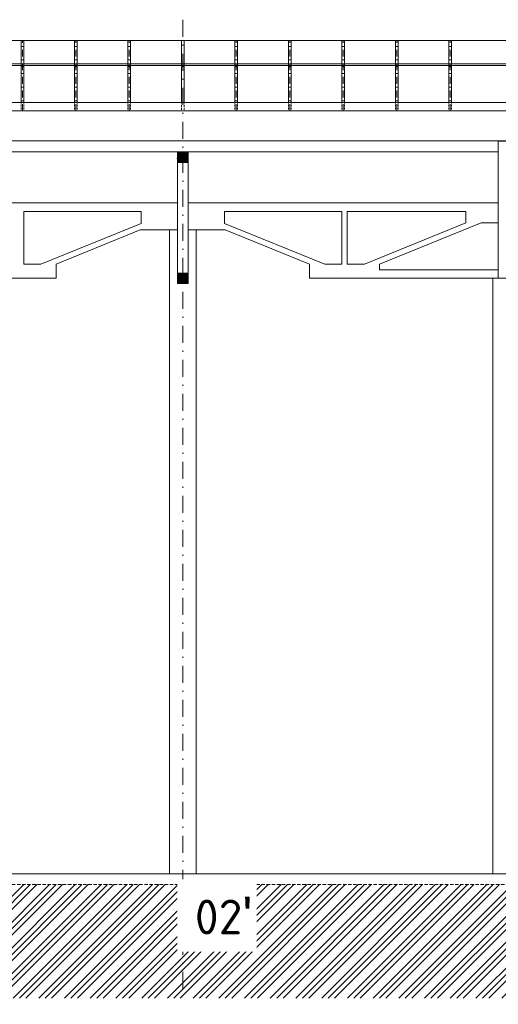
# Model space of a CAD drawing. Header units: millimetres. Extents: x -746391 to 410178, y -169697 to 100555.
# Tile 5 of 179: x -144648 to -135698, y -60278 to -41888. Entities that reach past the tile are written whole.
import ezdxf

# ---------------------------------------------------------------- set-up
doc = ezdxf.new("R2010")
doc.units = ezdxf.units.MM
for name, pattern in [('CENTERX2', [101.6, 63.5, -12.7, 12.7, -12.7]), ('DASHDOT', [25.4, 12.7, -6.35, 0, -6.35]), ('HIDDEN', [9.525, 6.35, -3.175]), ('ČÁRKOVANÁ', [19.05, 12.7, -6.35])]:
    doc.linetypes.add(name, pattern=pattern)
for name, color, linetype, lineweight in [('A99_N_kce-pohl', 9, 'Continuous', 9), ('A99_N_kce-rez-sil', 9, 'Continuous', 18), ('A99_N_sraf', 9, 'Continuous', 0), ('A99_N_txt-popis-200', 9, 'Continuous', 5), ('A99_S_kce-pohl', 9, 'Continuous', 5), ('A99_S_kce-rez-sil', 9, 'Continuous', 15), ('A99_S_osy', 9, 'CENTERX2', 5), ('A99_S_sraf', 9, 'Continuous', 9)]:
    doc.layers.add(name, color=color, linetype=linetype, lineweight=lineweight)
doc.styles.add('ad_popis 100', font='isocpeur.ttf', dxfattribs={"height": 200})

msp = doc.modelspace()

# ---------------------------------------------------------------- hatches: boundary and pattern name
at = {"layer": 'A99_N_sraf', "lineweight": 0, "ltscale": 2, "transparency": 33554687}
h = msp.add_hatch(dxfattribs=at)
h.set_pattern_fill('ZELEZOBETON', color=256, scale=8)
h.set_pattern_definition([(45, (-147358.304, -13452.5), (-28.28427, 28.28427), []), (45, (-147346.99, -13452.5), (-28.28427, 28.28427), []), (45, (-147324.363, -13452.5), (-16.970563, 39.59798), [16, -8, 0, -8])])
h.paths.add_polyline_path([(-141498.3, -44557.5), (-141498.3, -44357.5), (-141698.3, -44357.5), (-141698.3, -44557.5)])
h = msp.add_hatch(dxfattribs=at)
h.set_pattern_fill('ZELEZOBETON', color=256, scale=8)
h.set_pattern_definition([(45, (-147358.304, -15652.5), (-28.28427, 28.28427), []), (45, (-147346.99, -15652.5), (-28.28427, 28.28427), []), (45, (-147324.363, -15652.5), (-16.970563, 39.59798), [16, -8, 0, -8])])
h.paths.add_polyline_path([(-141498.3, -46817.5), (-141498.3, -46619.8), (-141698.3, -46619.8), (-141698.3, -46817.5)])
at = {"layer": 'A99_S_sraf', "linetype": 'Continuous', "lineweight": 0}
h = msp.add_hatch(dxfattribs=at)
h.set_pattern_fill('ZEM_PUVODNI', color=256, scale=85, angle=180)
h.set_pattern_definition([(225, (-159598.3, -13202.5), (240.4163, -240.4163), []), (225, (-159718.5, -13202.5), (240.4163, -240.4163), []), (225, (-159838.72, -13202.5), (240.4163, -240.4163), [])])
h.paths.add_polyline_path([(-153848.3, -58037.6), (-160245.2, -58237.5), (-164562.1, -58237.5), (-164562.1, -60162.5), (-4485.8, -60162.5), (-4485.8, -58037.5)])

# ---------------------------------------------------------------- linework, layer by layer
at = {"layer": 'A99_N_kce-pohl', "color": 1, "linetype": 'Continuous'}
for p, q in [((-144623.3, -43412.5), (-144623.3, -42277.5)), ((-144573.3, -43412.5), (-144573.3, -42277.5)), ((-143623.3, -43412.5), (-143623.3, -42277.5)), ((-143573.3, -43412.5), (-143573.3, -42277.5)), ((-142623.3, -43412.5), (-142623.3, -42277.5)), ((-142573.3, -43412.5), (-142573.3, -42277.5)), ((-141623.3, -43417.5), (-141623.3, -42277.5)), ((-141573.3, -43417.5), (-141573.3, -42277.5)), ((-140623.3, -43412.5), (-140623.3, -42277.5)), ((-140573.3, -43412.5), (-140573.3, -42277.5)), ((-139623.3, -43412.5), (-139623.3, -42277.5)), ((-139573.3, -43412.5), (-139573.3, -42277.5)), ((-138623.3, -43412.5), (-138623.3, -42277.5)), ((-138573.3, -43412.5), (-138573.3, -42277.5)), ((-137623.3, -43412.5), (-137623.3, -42277.5)), ((-137573.3, -43412.5), (-137573.3, -42277.5)), ((-136623.3, -43412.5), (-136623.3, -42277.5)), ((-136573.3, -43412.5), (-136573.3, -42277.5))]:
    msp.add_line(p, q, dxfattribs=at)
at = {"layer": 'A99_N_kce-pohl', "color": 1, "linetype": 'DASHDOT', "lineweight": 5, "ltscale": 10}
for p, q in [((-144598.3, -43592.5), (-144598.3, -42277.5)), ((-143598.3, -43592.5), (-143598.3, -42277.5)), ((-142598.3, -43592.5), (-142598.3, -42277.5)), ((-140598.3, -43592.5), (-140598.3, -42277.5)), ((-139598.3, -43592.5), (-139598.3, -42277.5)), ((-138598.3, -43592.5), (-138598.3, -42277.5)), ((-137598.3, -43592.5), (-137598.3, -42277.5)), ((-136598.3, -43592.5), (-136598.3, -42277.5))]:
    msp.add_line(p, q, dxfattribs=at)
at = {"layer": 'A99_N_kce-pohl', "color": 1, "linetype": 'Continuous'}
for points in [[(-147668.3, -42277.5), (-14978.3, -42277.5)], [(-15048.3, -43432.5), (-147598.3, -43432.5)]]:
    msp.add_lwpolyline(points, dxfattribs=at)
at = {"layer": 'A99_N_kce-pohl', "color": 1, "linetype": 'Continuous', "lineweight": 9, "flags": 128}
msp.add_lwpolyline([(-141623.3, -42742.5), (-141573.3, -42742.5), (-141573.3, -42760), (-141623.3, -42760)], close=True, dxfattribs=at)
at = {"layer": 'A99_N_kce-pohl', "color": 1, "linetype": 'ČÁRKOVANÁ', "ltscale": 3}
for points in [[(-144623.3, -43412.5), (-144623.3, -43592.5)], [(-144573.3, -43412.5), (-144573.3, -43592.5)], [(-143623.3, -43412.5), (-143623.3, -43592.5)], [(-143573.3, -43412.5), (-143573.3, -43592.5)], [(-142623.3, -43412.5), (-142623.3, -43592.5)], [(-142573.3, -43412.5), (-142573.3, -43592.5)], [(-141623.3, -43417.5), (-141623.3, -43597.5)], [(-141573.3, -43417.5), (-141573.3, -43597.5)], [(-140623.3, -43412.5), (-140623.3, -43592.5)], [(-140573.3, -43412.5), (-140573.3, -43592.5)], [(-139623.3, -43412.5), (-139623.3, -43592.5)], [(-139573.3, -43412.5), (-139573.3, -43592.5)], [(-138623.3, -43412.5), (-138623.3, -43592.5)], [(-138573.3, -43412.5), (-138573.3, -43592.5)], [(-137623.3, -43412.5), (-137623.3, -43592.5)], [(-137573.3, -43412.5), (-137573.3, -43592.5)], [(-136623.3, -43412.5), (-136623.3, -43592.5)], [(-136573.3, -43412.5), (-136573.3, -43592.5)]]:
    msp.add_lwpolyline(points, dxfattribs=at)
at = {"layer": 'A99_N_kce-rez-sil', "color": 1, "linetype": 'Continuous', "flags": 128}
for points in [[(-14978.3, -42712.5), (-147668.3, -42712.5)], [(-15048.3, -42742.5), (-147633.3, -42742.5)]]:
    msp.add_lwpolyline(points, dxfattribs=at)
at = {"layer": 'A99_N_kce-rez-sil', "color": 1, "linetype": 'Continuous', "lineweight": 9, "flags": 128}
for points in [[(-144623.3, -42742.5), (-144573.3, -42742.5), (-144573.3, -42760), (-144623.3, -42760)], [(-143623.3, -42742.5), (-143573.3, -42742.5), (-143573.3, -42760), (-143623.3, -42760)], [(-142623.3, -42742.5), (-142573.3, -42742.5), (-142573.3, -42760), (-142623.3, -42760)], [(-140623.3, -42742.5), (-140573.3, -42742.5), (-140573.3, -42760), (-140623.3, -42760)], [(-139623.3, -42742.5), (-139573.3, -42742.5), (-139573.3, -42760), (-139623.3, -42760)], [(-138623.3, -42742.5), (-138573.3, -42742.5), (-138573.3, -42760), (-138623.3, -42760)], [(-137623.3, -42742.5), (-137573.3, -42742.5), (-137573.3, -42760), (-137623.3, -42760)], [(-136623.3, -42742.5), (-136573.3, -42742.5), (-136573.3, -42760), (-136623.3, -42760)]]:
    msp.add_lwpolyline(points, close=True, dxfattribs=at)
at = {"layer": 'A99_S_kce-pohl', "linetype": 'Continuous'}
for p, q in [((-135698.3, -46717.5), (-135698.3, -44157.5)), ((-135498.3, -44157.5), (-135698.3, -44157.5)), ((-141698.3, -44357.5), (-147498.3, -44357.5)), ((-141698.3, -46617.5), (-141698.3, -44357.5)), ((-135698.3, -44353), (-141498.3, -44353)), ((-141498.3, -46617.5), (-141498.3, -44357.5)), ((-141698.3, -45307.5), (-147498.3, -45307.5)), ((-135698.3, -45307.5), (-141498.3, -45307.5)), ((-142375.1, -45468.4), (-144573.3, -45468.4)), ((-144573.3, -46455.6), (-144573.3, -45468.4)), ((-142375.1, -45691.4), (-142375.1, -45468.4)), ((-138623.3, -45468.4), (-140821.5, -45468.4)), ((-140821.5, -45691.4), (-140821.5, -45468.4)), ((-138623.3, -46455.6), (-138623.3, -45468.4)), ((-136305.6, -45468.4), (-138523.3, -45468.4)), ((-138523.3, -46455.6), (-138523.3, -45468.4)), ((-136305.6, -45683.4), (-136305.6, -45468.4)), ((-144251.8, -46455.6), (-142375.1, -45691.4)), ((-138944.8, -46455.6), (-140821.5, -45691.4)), ((-138201.8, -46455.6), (-136305.6, -45683.4)), ((-137917.8, -46455.6), (-136021.6, -45683.4)), ((-136021.6, -45683.4), (-135698.3, -45683.4)), ((-143967.8, -46455.6), (-142393.1, -45814.4)), ((-141848.3, -45814.4), (-142393.1, -45814.4)), ((-141848.3, -57837.5), (-141848.3, -45814.4)), ((-141698.3, -45814.4), (-141848.3, -45814.4)), ((-141498.3, -45814.4), (-140803.5, -45814.4)), ((-141348.3, -57837.5), (-141348.3, -45814.4)), ((-139228.8, -46455.6), (-140803.5, -45814.4)), ((-144251.8, -46455.6), (-144573.3, -46455.6)), ((-143967.8, -46717.5), (-143967.8, -46455.6)), ((-139228.8, -46717.5), (-139228.8, -46455.6)), ((-138944.8, -46455.6), (-138623.3, -46455.6)), ((-138523.3, -46455.6), (-138201.8, -46455.6)), ((-137917.8, -46455.6), (-137917.8, -46556.6)), ((-135698.3, -46556.6), (-137917.8, -46556.6)), ((-131967.8, -46717.5), (-139228.8, -46717.5)), ((-135798.3, -57837.5), (-135798.3, -46717.5))]:
    msp.add_line(p, q, dxfattribs=at)
for points in [[(-15148.3, -43592.5), (-147498.3, -43592.5)], [(-147498.3, -44152.5), (-15148.3, -44152.5)], [(-143967.8, -46717.5), (-147498.3, -46717.5)]]:
    msp.add_lwpolyline(points, dxfattribs=at)
at = {"layer": 'A99_S_kce-rez-sil', "linetype": 'Continuous'}
msp.add_line((-154148.3, -57837.5), (-8798.3, -57837.5), dxfattribs=at)
at = {"layer": 'A99_S_kce-rez-sil', "color": 7, "linetype": 'HIDDEN', "lineweight": 5, "ltscale": 10}
msp.add_line((-153842.1, -58037.4), (-8498.3, -58037.5), dxfattribs=at)
at = {"layer": 'A99_S_kce-rez-sil', "linetype": 'Continuous', "flags": 128}
for points in [[(-141698.3, -44357.5), (-141498.3, -44357.5), (-141498.3, -44557.5), (-141698.3, -44557.5)], [(-141698.3, -46619.8), (-141498.3, -46619.8), (-141498.3, -46817.5), (-141698.3, -46817.5)]]:
    msp.add_lwpolyline(points, close=True, dxfattribs=at)
at = {"layer": 'A99_S_osy', "linetype": 'DASHDOT', "lineweight": 5, "ltscale": 25}
msp.add_line((-141598.3, -41887.5), (-141598.3, -60277.5), dxfattribs=at)

# ---------------------------------------------------------------- next in the draw order: texts
at = {"layer": 'A99_N_txt-popis-200', "color": 1, "lineweight": 0, "insert": (-141373.3, -58267.5), "char_height": 650, "attachment_point": 1, "style": 'ad_popis 100', "bg_fill": 2}
msp.add_mtext_dynamic_manual_height_columns("02{\\fArial|b0|i0|c238|p34;\\H1.08333x;'}", width=832.5, gutter_width=1000, heights=[0], dxfattribs=at)

doc.saveas('drawing.dxf')
